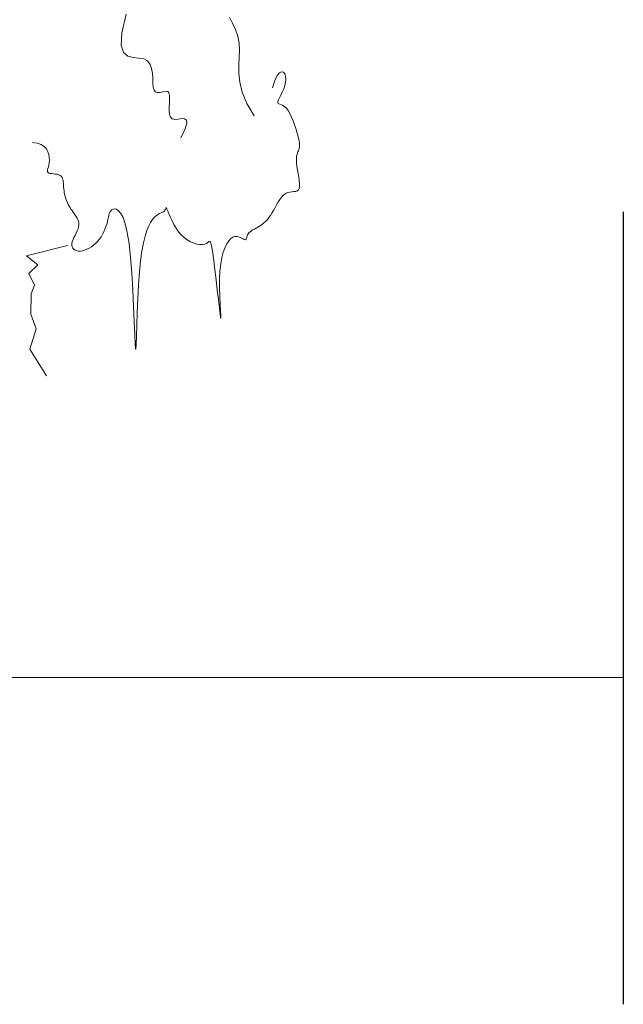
# Model space of a CAD drawing. Header units: metres. Extents: x 199581 to 207779, y 462378 to 466293.
# Tile 62 of 134: x 207412.25 to 207415.29, y 465966.09 to 465971.06. Entities that reach past the tile are written whole.
import ezdxf

# ---------------------------------------------------------------- set-up
doc = ezdxf.new("R2010")
doc.units = ezdxf.units.M
doc.linetypes.add('XX-AFBREEK', pattern=[7, 4, -1, 1, -1])
doc.layers.get('0').update_dxf_attribs({"lineweight": 25})
for name, color, linetype, lineweight in [('B-WE-GR-MAAIVELD-GD-G', 253, 'Continuous', 18), ('V-WE-GR-BOOM-SD', 10, 'Continuous', 18), ('X-XX-AL-AFBREEKLIJN-GD', 250, 'XX-AFBREEK', 25)]:
    doc.layers.add(name, color=color, linetype=linetype, lineweight=lineweight)

# ---------------------------------------------------------------- blocks, each defined once
blk = doc.blocks.new('SGR-BOOM_S01_K_ZIJ-D')
for points in [[(3.9505, 6.8382), (3.9833, 6.7779), (4.0143, 6.7138), (4.0401, 6.6468), (4.0568, 6.5781), (4.0624, 6.508), (4.0611, 6.4353), (4.0585, 6.3584), (4.0605, 6.2753), (4.0726, 6.1844), (4.1007, 6.0839), (4.1504, 5.9721), (4.2275, 5.8472)], [(3.4933, 5.6066), (3.5341, 5.6978), (3.5497, 5.756), (3.5452, 5.788), (3.5258, 5.8007), (3.4965, 5.8008), (3.4624, 5.7954), (3.4287, 5.7911), (3.4005, 5.7949), (3.3815, 5.8119), (3.371, 5.8403), (3.3666, 5.8767), (3.3662, 5.9176), (3.3677, 5.9595), (3.3688, 5.9989), (3.3675, 6.0325), (3.3614, 6.0567), (3.349, 6.0691), (3.3315, 6.0722), (3.3103, 6.0691), (3.2873, 6.0633), (3.2641, 6.0583), (3.2423, 6.0573), (3.2235, 6.0637), (3.2096, 6.081), (3.2013, 6.1113), (3.1968, 6.1519), (3.1934, 6.199), (3.1883, 6.2486), (3.1791, 6.2968), (3.163, 6.3397), (3.1372, 6.3735), (3.0993, 6.3942), (3.0483, 6.4008), (2.991, 6.4039), (2.936, 6.417), (2.8917, 6.4535), (2.8669, 6.527), (2.87, 6.6508), (2.9096, 6.8385)], [(1.9964, 5.5185), (2.0461, 5.5139), (2.0858, 5.5013), (2.1166, 5.4822), (2.1395, 5.4582), (2.1554, 5.4309), (2.1656, 5.4018), (2.1709, 5.3726), (2.1724, 5.3447), (2.1711, 5.3196), (2.168, 5.2973), (2.164, 5.2779), (2.16, 5.2612), (2.157, 5.2471), (2.1557, 5.2356), (2.1572, 5.2266), (2.1624, 5.2199), (2.1719, 5.2154), (2.185, 5.2126), (2.2008, 5.2109), (2.2182, 5.2095), (2.2363, 5.2079), (2.2541, 5.2055), (2.2707, 5.2015), (2.285, 5.1955), (2.2963, 5.1868), (2.3049, 5.1758), (2.3112, 5.1627), (2.3156, 5.1479), (2.3187, 5.1317), (2.3208, 5.1144), (2.3225, 5.0965), (2.3241, 5.0782), (2.3262, 5.0599), (2.3288, 5.0416), (2.332, 5.0235), (2.3357, 5.0055), (2.3402, 4.9877), (2.3454, 4.9702), (2.3514, 4.9531), (2.3583, 4.9363), (2.366, 4.92), (2.3746, 4.9041), (2.3838, 4.8886), (2.3937, 4.8733), (2.4039, 4.8583), (2.4146, 4.8434), (2.4254, 4.8286), (2.4364, 4.814), (2.4473, 4.7992), (2.4578, 4.7844), (2.4674, 4.7691), (2.4756, 4.7534), (2.4819, 4.7369), (2.486, 4.7196), (2.4873, 4.7013), (2.4854, 4.6818), (2.4801, 4.661), (2.4721, 4.6392), (2.4623, 4.6168), (2.4518, 4.5943), (2.4415, 4.572), (2.4325, 4.5503), (2.4256, 4.5297), (2.4219, 4.5105), (2.422, 4.4931), (2.426, 4.4777), (2.4334, 4.4646), (2.4439, 4.4537), (2.4572, 4.4454), (2.4728, 4.4398), (2.4905, 4.437), (2.51, 4.4373), (2.5308, 4.4407), (2.5525, 4.4471), (2.5749, 4.4564), (2.5974, 4.4684), (2.6197, 4.4829), (2.6413, 4.4998), (2.662, 4.5188), (2.6812, 4.5399), (2.6986, 4.5627), (2.7143, 4.587), (2.7283, 4.6124), (2.7406, 4.6383), (2.7512, 4.6645), (2.7604, 4.6906), (2.768, 4.716), (2.7743, 4.7405), (2.7792, 4.7637), (2.7834, 4.7852), (2.7874, 4.8049), (2.792, 4.8225), (2.7977, 4.8379), (2.8052, 4.8507), (2.8151, 4.8607), (2.8281, 4.8678), (2.8444, 4.8711), (2.8637, 4.868), (2.8852, 4.8549), (2.9081, 4.8287), (2.9317, 4.7859), (2.9553, 4.7233), (2.978, 4.6376), (2.9992, 4.5253), (3.0182, 4.3856), (3.0351, 4.2266), (3.0497, 4.0591), (3.0622, 3.8936), (3.0727, 3.7407), (3.0811, 3.611), (3.0876, 3.5151), (3.0922, 3.4637), (3.095, 3.464), (3.0966, 3.5102), (3.0975, 3.5933), (3.0982, 3.7041), (3.0994, 3.8334), (3.1016, 3.9722), (3.1055, 4.1113), (3.1115, 4.2416), (3.1202, 4.3559), (3.1312, 4.4536), (3.1443, 4.5363), (3.1592, 4.6055), (3.1754, 4.6625), (3.1927, 4.7087), (3.2106, 4.7457), (3.2289, 4.7749), (3.2472, 4.7975), (3.2652, 4.8147), (3.2824, 4.8276), (3.2987, 4.8372), (3.3135, 4.8445), (3.3266, 4.8505), (3.3377, 4.8563), (3.3464, 4.8629), (3.3525, 4.871), (3.3565, 4.8797), (3.3591, 4.8878), (3.3611, 4.8941), (3.3631, 4.8975), (3.3657, 4.8966), (3.3697, 4.8904), (3.3758, 4.8776), (3.3845, 4.8574), (3.396, 4.831), (3.4102, 4.7999), (3.4272, 4.7656), (3.4469, 4.7297), (3.4694, 4.6938), (3.4946, 4.6593), (3.5226, 4.6279), (3.5532, 4.6009), (3.5855, 4.5784), (3.6187, 4.5605), (3.6517, 4.5472), (3.6835, 4.5384), (3.7132, 4.5343), (3.7398, 4.5348), (3.7624, 4.5398), (3.7802, 4.5489), (3.7939, 4.5591), (3.8046, 4.567), (3.8131, 4.5692), (3.8205, 4.5622), (3.8277, 4.5426), (3.8357, 4.507), (3.8455, 4.4518), (3.8577, 4.3755), (3.8718, 4.2834), (3.8868, 4.1828), (3.9018, 4.0806), (3.9158, 3.9843), (3.928, 3.9008), (3.9375, 3.8374), (3.9433, 3.8012), (3.9449, 3.7973), (3.943, 3.8223), (3.9388, 3.8707), (3.9335, 3.937), (3.9281, 4.0157), (3.924, 4.1012), (3.9221, 4.1882), (3.9236, 4.271), (3.9295, 4.3451), (3.9393, 4.4098), (3.9524, 4.4655), (3.9682, 4.5125), (3.9861, 4.5509), (4.0055, 4.5812), (4.0256, 4.6035), (4.0459, 4.6182), (4.0658, 4.6258), (4.085, 4.6274), (4.1031, 4.6246), (4.1199, 4.6188), (4.1351, 4.6113), (4.1484, 4.6037), (4.1596, 4.5973), (4.1682, 4.5937), (4.1743, 4.5938), (4.1783, 4.5974), (4.181, 4.6039), (4.183, 4.6126), (4.1849, 4.623), (4.1876, 4.6343), (4.1916, 4.6459), (4.1977, 4.6573), (4.2063, 4.6679), (4.2173, 4.6778), (4.2303, 4.6872), (4.2448, 4.6965), (4.2604, 4.7057), (4.2768, 4.7151), (4.2936, 4.725), (4.3103, 4.7356), (4.3266, 4.7471), (4.3425, 4.7598), (4.358, 4.7738), (4.3733, 4.7895), (4.3884, 4.8069), (4.4032, 4.8265), (4.418, 4.8483), (4.4327, 4.8726), (4.4474, 4.8995), (4.4623, 4.928), (4.4776, 4.9571), (4.4933, 4.9857), (4.5097, 5.0127), (4.527, 5.037), (4.5454, 5.0575), (4.5649, 5.0732), (4.5856, 5.0833), (4.6069, 5.0892), (4.628, 5.0924), (4.648, 5.0946), (4.6662, 5.0976), (4.6818, 5.1029), (4.6939, 5.1122), (4.7018, 5.1271), (4.7049, 5.1489), (4.704, 5.1765), (4.6999, 5.2085), (4.6938, 5.2433), (4.6864, 5.2795), (4.679, 5.3156), (4.6723, 5.3501), (4.6674, 5.3815), (4.665, 5.4086), (4.6649, 5.4318), (4.6666, 5.4515), (4.6697, 5.4683), (4.6738, 5.4829), (4.6783, 5.4957), (4.6828, 5.5074), (4.6868, 5.5185), (4.69, 5.5296), (4.6921, 5.5414), (4.6929, 5.5544), (4.6923, 5.5693), (4.6901, 5.5867), (4.6861, 5.6073), (4.6802, 5.6316), (4.6722, 5.6604), (4.6619, 5.6938), (4.6497, 5.7307), (4.6357, 5.7694), (4.6203, 5.8084), (4.6038, 5.8459), (4.5864, 5.8805), (4.5684, 5.9105), (4.5502, 5.9343), (4.532, 5.9509), (4.5144, 5.9614), (4.4983, 5.9677), (4.4842, 5.9716), (4.4728, 5.9747), (4.4649, 5.979), (4.4611, 5.9861), (4.4621, 5.9979), (4.4683, 6.0156), (4.4784, 6.0386), (4.491, 6.0659), (4.5046, 6.0964), (4.5175, 6.1289), (4.5284, 6.1624), (4.5357, 6.1958), (4.5378, 6.2279), (4.5338, 6.2575), (4.524, 6.2816), (4.5097, 6.297), (4.4917, 6.3008), (4.471, 6.2896), (4.4488, 6.2603), (4.4259, 6.2098), (4.4034, 6.1349)]]:
    blk.add_lwpolyline(points)
at = {"flags": 128}
blk.add_lwpolyline([(2.3778, 4.4909), (1.9666, 4.3738), (2.0842, 4.2856), (1.9964, 4.1975), (2.0549, 4.08), (2.0256, 3.9919), (2.0256, 3.7867), (2.0842, 3.6398), (2.0256, 3.4342), (2.2017, 3.1703)], dxfattribs=at)

msp = doc.modelspace()

# ---------------------------------------------------------------- linework, layer by layer
at = {"layer": 'B-WE-GR-MAAIVELD-GD-G', "flags": 128}
msp.add_lwpolyline([(207415.2938, 465967.7403), (207407.063, 465967.7403), (207406.7404, 465967.2183), (207405.4936, 465967.2183), (207405.063, 465967.7403), (207398.1608, 465967.7403)], dxfattribs=at)
at = {"layer": 'X-XX-AL-AFBREEKLIJN-GD', "flags": 128}
msp.add_lwpolyline([(207415.2938, 465970.0902), (207415.2938, 465966.0902)], dxfattribs=at)

# ---------------------------------------------------------------- block references
at = {"layer": 'V-WE-GR-BOOM-SD', "xscale": 0.4999999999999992, "yscale": 0.4999999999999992, "zscale": 0.4999999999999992, "rotation": 358.4697064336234}
msp.add_blockref('SGR-BOOM_S01_K_ZIJ-D', (207411.2401, 465967.7075), dxfattribs=at)

doc.saveas('drawing.dxf')
